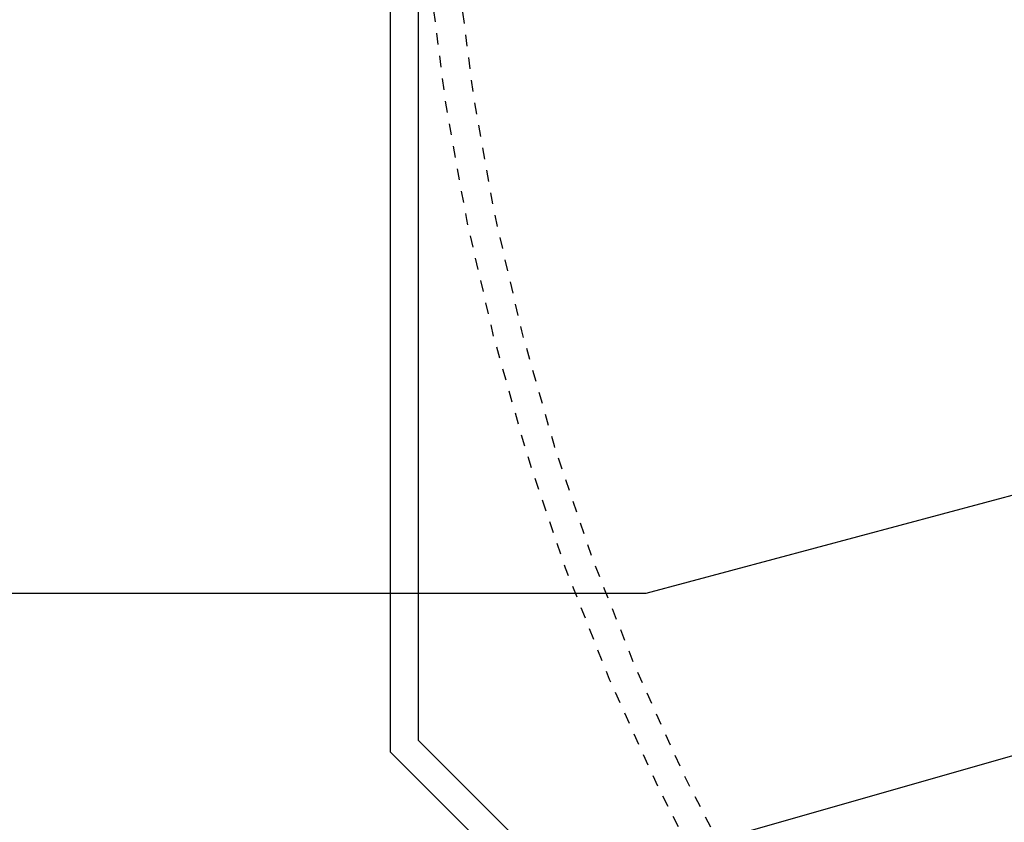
# Model space of a CAD drawing. Extents: x -750 to 90, y 3202 to 3394.
# Tile 20 of 72: x -573.02 to -564.4, y 3318.53 to 3325.56. Entities that reach past the tile are written whole.
import ezdxf

# ---------------------------------------------------------------- set-up
doc = ezdxf.new("R2010")
doc.units = 0
doc.header["$MEASUREMENT"] = 0
doc.linetypes.add('HIDDEN5', pattern=[0.05, 0.025, -0.025])
doc.layers.add('FREEZE-LINES', color=8, linetype='CONTINUOUS', plot=False)
for name, color, linetype in [('FRP-COLLAR', 2, 'CONTINUOUS'), ('FRP-SUMP', 2, 'CONTINUOUS'), ('TEXT', 3, 'CONTINUOUS')]:
    doc.layers.add(name, color=color, linetype=linetype)
doc.styles.add('SIMPLEX', font='simplex')
doc.dimstyles.new('DIM12', dxfattribs={"dimscale": 12, "dimtxt": 0.09375, "dimasz": 0.09375, "dimexe": 0.0625, "dimexo": 0.0625, "dimgap": 0.0625, "dimtad": 1, "dimdec": 4, "dimzin": 3, "dimdsep": 46, "dimlunit": 4, "dimtxsty": 'SIMPLEX', "dimcen": 0, "dimclrd": 3, "dimclre": 3, "dimclrt": 3, "dimadec": 0, "dimazin": 0, "dimtfac": 1, "dimtdec": 4, "dimtmove": 0, "dimatfit": 3, "dimfxl": 1, "dimfrac": 2, "dimtolj": 1, "dimtzin": 3, "dimarcsym": 0})

msp = doc.modelspace()

# ---------------------------------------------------------------- linework, layer by layer
at = {"layer": 'FREEZE-LINES', "color": 8, "linetype": 'Continuous'}
msp.add_circle((-548.08631, 3328.13499), 28, dxfattribs=at)
at = {"layer": 'FRP-COLLAR', "color": 7, "linetype": 'HIDDEN5'}
for radius in [21.45312, 21.20312]:
    msp.add_circle((-548.08631, 3328.13499), radius, dxfattribs=at)
at = {"layer": 'FRP-SUMP', "linetype": 'Continuous'}
for points in [[(-526.39804, 3337.11856), (-539.10274, 3349.82326), (-557.06989, 3349.82326), (-569.77459, 3337.11856), (-569.77459, 3319.15141), (-557.06989, 3306.44671), (-539.10274, 3306.44671), (-526.39804, 3319.15141)], [(-526.64276, 3337.0172), (-539.2041, 3349.57854), (-556.96852, 3349.57854), (-569.52987, 3337.0172), (-569.52987, 3319.25278), (-556.96852, 3306.69143), (-539.2041, 3306.69143), (-526.64276, 3319.25278)]]:
    msp.add_lwpolyline(points, close=True, dxfattribs=at)

# ---------------------------------------------------------------- leaders
at = {"layer": 'TEXT'}
for points in [[(-545.16731, 3326.53192), (-567.5372, 3320.53813), (-583.12836, 3320.53813)], [(-545.60331, 3324.4637), (-575.96265, 3315.7931), (-585.48185, 3315.7931)]]:
    msp.add_leader(points, dimstyle='DIM12', dxfattribs=at)

doc.saveas('drawing.dxf')
